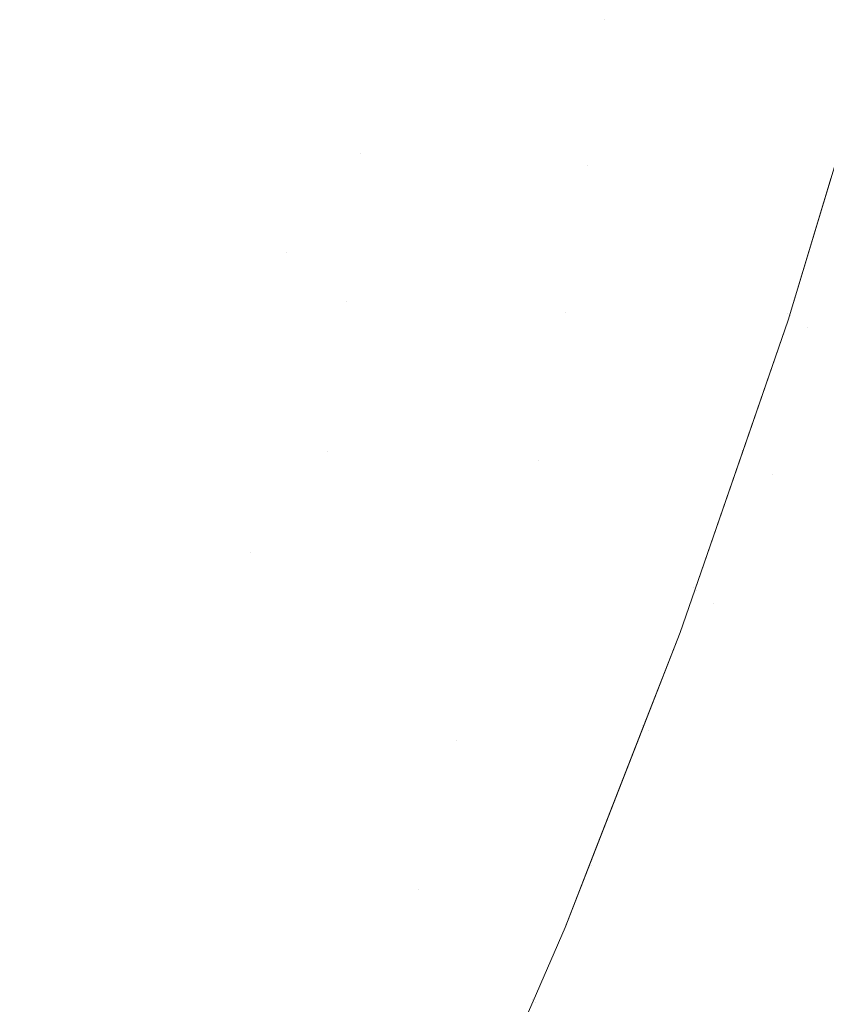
# Model space of a CAD drawing. Header units: centimetres. Extents: x -17.1 to 18.2, y 3.4 to 5.2.
# Tile 239 of 256: x 6.3224 to 6.3462, y 3.7922 to 3.8213. Entities that reach past the tile are written whole.
import ezdxf

# ---------------------------------------------------------------- set-up
doc = ezdxf.new("R2010")
doc.units = ezdxf.units.CM
doc.header["$LTSCALE"] = 2.54
doc.layers.add('Lucido design-1', color=7, linetype='Continuous')

# ---------------------------------------------------------------- blocks, each defined once
blk = doc.blocks.new('Gruppo-4-1')
at = {"color": 7, "linetype": 'Continuous', "lineweight": 9}
blk.add_3dface([(-17.020308, 5.100212, -1872.215514), (-17.020308, 3.500212, -1872.215514), (18.147234, 3.500212, -1872.215514), (18.147234, 5.100212, -1872.215514)], dxfattribs=at)
for points, invisible_edges in [([(18.147234, 5.100212, -1873.015514), (6.24222, 3.601209, -1873.015514), (6.247738, 3.602007, -1873.015514)], 9), ([(6.24222, 3.601209, -1873.015514), (18.147234, 5.100212, -1873.015514), (18.147234, 3.500212, -1873.015514)], 9), ([(18.147234, 5.100212, -1873.015514), (6.247738, 3.602007, -1873.015514), (6.250767, 3.602575, -1873.015514)], 9), ([(6.250767, 3.602575, -1873.015514), (6.253268, 3.603044, -1873.015514), (18.147234, 5.100212, -1873.015514)], 10), ([(18.147234, 5.100212, -1873.015514), (6.253268, 3.603044, -1873.015514), (6.258817, 3.604324, -1873.015514)], 9), ([(18.147234, 5.100212, -1873.015514), (6.258817, 3.604324, -1873.015514), (6.26439, 3.605856, -1873.015514)], 9), ([(18.147234, 5.100212, -1873.015514), (6.26439, 3.605856, -1873.015514), (6.269994, 3.607647, -1873.015514)], 9), ([(18.147234, 5.100212, -1873.015514), (6.269994, 3.607647, -1873.015514), (6.275634, 3.609711, -1873.015514)], 9), ([(18.147234, 5.100212, -1873.015514), (6.275634, 3.609711, -1873.015514), (6.281313, 3.612058, -1873.015514)], 9), ([(18.147234, 5.100212, -1873.015514), (6.281313, 3.612058, -1873.015514), (6.287038, 3.614703, -1873.015514)], 9), ([(18.147234, 5.100212, -1873.015514), (6.287038, 3.614703, -1873.015514), (6.292811, 3.617664, -1873.015514)], 9), ([(18.147234, 5.100212, -1873.015514), (6.292811, 3.617664, -1873.015514), (6.298004, 3.620601, -1873.015514), (6.298635, 3.620958, -1873.015514)], 9), ([(18.147234, 5.100212, -1873.015514), (6.298635, 3.620958, -1873.015514), (6.304513, 3.624607, -1873.015514)], 9), ([(18.147234, 5.100212, -1873.015514), (6.304513, 3.624607, -1873.015514), (6.310445, 3.628633, -1873.015514)], 9), ([(18.147234, 5.100212, -1873.015514), (6.310445, 3.628633, -1873.015514), (6.316431, 3.633061, -1873.015514)], 9), ([(18.147234, 5.100212, -1873.015514), (6.316431, 3.633061, -1873.015514), (6.319508, 3.635537, -1873.015514), (6.322469, 3.637919, -1873.015514)], 9), ([(18.147234, 5.100212, -1873.015514), (6.322469, 3.637919, -1873.015514), (6.328555, 3.643236, -1873.015514)], 9), ([(18.147234, 5.100212, -1873.015514), (6.328555, 3.643236, -1873.015514), (6.334685, 3.649043, -1873.015514)], 9), ([(18.147234, 5.100212, -1873.015514), (6.334685, 3.649043, -1873.015514), (6.340848, 3.655373, -1873.015514)], 9), ([(18.147234, 5.100212, -1873.015514), (6.340848, 3.655373, -1873.015514), (6.347034, 3.662262, -1873.015514)], 9), ([(6.321985, 3.82122, -1872.639533), (6.320831, 3.82217, -1872.637879), (6.323087, 3.828772, -1872.637879), (6.324269, 3.827902, -1872.639533)], 15), ([(6.324269, 3.827902, -1872.639533), (6.325425, 3.827051, -1872.641239), (6.323114, 3.82029, -1872.641239), (6.321985, 3.82122, -1872.639533)], 15), ([(6.324219, 3.81938, -1872.642997), (6.323114, 3.82029, -1872.641239), (6.325425, 3.827051, -1872.641239), (6.326556, 3.826219, -1872.642997)], 15), ([(6.326556, 3.826219, -1872.642997), (6.32766, 3.825406, -1872.644803), (6.325297, 3.818493, -1872.644803), (6.324219, 3.81938, -1872.642997)], 15), ([(6.340039, 3.825542, -1872.66735), (6.340763, 3.825067, -1872.669585), (6.33964, 3.821275, -1872.669585), (6.338923, 3.821773, -1872.66735)], 15), ([(6.326348, 3.817628, -1872.646657), (6.325297, 3.818493, -1872.644803), (6.32766, 3.825406, -1872.644803), (6.328735, 3.824615, -1872.646657)], 15), ([(6.33964, 3.821275, -1872.669585), (6.340763, 3.825067, -1872.669585), (6.342099, 3.824192, -1872.674113), (6.340963, 3.820356, -1872.674113)], 15), ([(6.328735, 3.824615, -1872.646657), (6.329781, 3.823844, -1872.648557), (6.327369, 3.816787, -1872.648557), (6.326348, 3.817628, -1872.646657)], 15), ([(6.334798, 3.824639, -1872.656569), (6.333654, 3.820994, -1872.656569), (6.332735, 3.821671, -1872.654508)], 11), ([(6.33454, 3.820341, -1872.658665), (6.333654, 3.820994, -1872.656569), (6.334798, 3.824639, -1872.656569), (6.335694, 3.824017, -1872.658665)], 15), ([(6.340963, 3.820356, -1872.674113), (6.342099, 3.824192, -1872.674113), (6.343285, 3.823416, -1872.678705), (6.342137, 3.81954, -1872.678705)], 15), ([(6.328362, 3.81597, -1872.6505), (6.327369, 3.816787, -1872.648557), (6.329781, 3.823844, -1872.648557), (6.330797, 3.823097, -1872.6505)], 15), ([(6.335694, 3.824017, -1872.658665), (6.336555, 3.823419, -1872.660793), (6.335392, 3.819714, -1872.660793), (6.33454, 3.820341, -1872.658665)], 15), ([(6.336209, 3.819113, -1872.662952), (6.335392, 3.819714, -1872.660793), (6.336555, 3.823419, -1872.660793), (6.33738, 3.822845, -1872.662952)], 15), ([(6.342137, 3.81954, -1872.678705), (6.343285, 3.823416, -1872.678705), (6.34432, 3.822738, -1872.683339), (6.343162, 3.818828, -1872.683339)], 15), ([(6.330797, 3.823097, -1872.6505), (6.331782, 3.822372, -1872.652484), (6.329324, 3.815178, -1872.652484), (6.328362, 3.81597, -1872.6505)], 15), ([(6.33738, 3.822845, -1872.662952), (6.33817, 3.822296, -1872.665138), (6.336991, 3.818538, -1872.665138), (6.336209, 3.819113, -1872.662952)], 15), ([(6.343162, 3.818828, -1872.683339), (6.34432, 3.822738, -1872.683339), (6.345205, 3.822158, -1872.687998), (6.344039, 3.818218, -1872.687998)], 15), ([(6.330254, 3.814412, -1872.654508), (6.329324, 3.815178, -1872.652484), (6.331782, 3.822372, -1872.652484), (6.332735, 3.821671, -1872.654508)], 15), ([(6.337736, 3.817989, -1872.66735), (6.336991, 3.818538, -1872.665138), (6.33817, 3.822296, -1872.665138), (6.338923, 3.821773, -1872.66735)], 15), ([(6.344039, 3.818218, -1872.687998), (6.345205, 3.822158, -1872.687998), (6.345943, 3.821674, -1872.692664), (6.34477, 3.817711, -1872.692664)], 15), ([(6.338923, 3.821773, -1872.66735), (6.33964, 3.821275, -1872.669585), (6.338446, 3.817467, -1872.669585), (6.337736, 3.817989, -1872.66735)], 15), ([(6.33244, 3.817337, -1872.656569), (6.330254, 3.814412, -1872.654508), (6.332735, 3.821671, -1872.654508)], 11), ([(6.332735, 3.821671, -1872.654508), (6.333654, 3.820994, -1872.656569), (6.33244, 3.817337, -1872.656569)], 11), ([(6.34477, 3.817711, -1872.692664), (6.345943, 3.821674, -1872.692664), (6.346536, 3.821286, -1872.697318), (6.345357, 3.817302, -1872.697318)], 15), ([(6.321985, 3.82122, -1872.639533), (6.323114, 3.82029, -1872.641239), (6.320529, 3.813513, -1872.641239), (6.31943, 3.814522, -1872.639533)], 15), ([(6.339118, 3.816972, -1872.67184), (6.338446, 3.817467, -1872.669585), (6.33964, 3.821275, -1872.669585)], 11), ([(6.33964, 3.821275, -1872.669585), (6.340963, 3.820356, -1872.674113), (6.339118, 3.816972, -1872.67184)], 11), ([(6.345357, 3.817302, -1872.697318), (6.346536, 3.821286, -1872.697318), (6.346989, 3.82099, -1872.701944), (6.345805, 3.816991, -1872.701944)], 15), ([(6.333316, 3.816655, -1872.658665), (6.33244, 3.817337, -1872.656569), (6.333654, 3.820994, -1872.656569), (6.33454, 3.820341, -1872.658665)], 15), ([(6.345805, 3.816991, -1872.701944), (6.346989, 3.82099, -1872.701944), (6.347305, 3.820783, -1872.706529), (6.346118, 3.816774, -1872.706529)], 15), ([(6.345126, 3.812549, -1872.918688), (6.345047, 3.812418, -1872.915514), (6.347526, 3.820629, -1872.915514)], 9), ([(6.347526, 3.820629, -1872.915514), (6.345047, 3.812418, -1872.915514), (6.345047, 3.812418, -1872.715514), (6.346315, 3.816619, -1872.715514)], 10), ([(6.347526, 3.820629, -1872.915514), (6.347581, 3.820602, -1872.918688), (6.345126, 3.812549, -1872.918688)], 11), ([(6.347581, 3.820602, -1872.918688), (6.347677, 3.820539, -1872.921959), (6.34522, 3.81248, -1872.921959), (6.345126, 3.812549, -1872.918688)], 15), ([(6.346118, 3.816774, -1872.706529), (6.347305, 3.820783, -1872.706529), (6.34749, 3.820661, -1872.711056), (6.346302, 3.816646, -1872.711056)], 15), ([(6.33454, 3.820341, -1872.658665), (6.335392, 3.819714, -1872.660793), (6.334158, 3.815999, -1872.660793), (6.333316, 3.816655, -1872.658665)], 15), ([(6.340963, 3.820356, -1872.674113), (6.339755, 3.816503, -1872.674113), (6.339118, 3.816972, -1872.67184)], 11), ([(6.342137, 3.81954, -1872.678705), (6.340916, 3.815648, -1872.678705), (6.339755, 3.816503, -1872.674113), (6.340963, 3.820356, -1872.674113)], 15), ([(6.345383, 3.81236, -1872.925326), (6.34522, 3.81248, -1872.921959), (6.347677, 3.820539, -1872.921959), (6.347844, 3.82043, -1872.925326)], 15), ([(6.347844, 3.82043, -1872.925326), (6.348088, 3.820269, -1872.928788), (6.345623, 3.812184, -1872.928788), (6.345383, 3.81236, -1872.925326)], 15), ([(6.321604, 3.812527, -1872.642997), (6.320529, 3.813513, -1872.641239), (6.323114, 3.82029, -1872.641239), (6.324219, 3.81938, -1872.642997)], 15), ([(6.345945, 3.811947, -1872.932342), (6.345623, 3.812184, -1872.928788), (6.348088, 3.820269, -1872.928788), (6.348417, 3.820054, -1872.932342)], 15), ([(6.348417, 3.820054, -1872.932342), (6.348837, 3.819779, -1872.935985), (6.346357, 3.811644, -1872.935985), (6.345945, 3.811947, -1872.932342)], 15), ([(6.334966, 3.81537, -1872.662952), (6.334158, 3.815999, -1872.660793), (6.335392, 3.819714, -1872.660793), (6.336209, 3.819113, -1872.662952)], 15), ([(6.343162, 3.818828, -1872.683339), (6.341931, 3.814902, -1872.683339), (6.340916, 3.815648, -1872.678705), (6.342137, 3.81954, -1872.678705)], 15), ([(6.324219, 3.81938, -1872.642997), (6.325297, 3.818493, -1872.644803), (6.322654, 3.811564, -1872.644803), (6.321604, 3.812527, -1872.642997)], 15), ([(6.336209, 3.819113, -1872.662952), (6.336991, 3.818538, -1872.665138), (6.335738, 3.814768, -1872.665138), (6.334966, 3.81537, -1872.662952)], 15), ([(6.344039, 3.818218, -1872.687998), (6.342798, 3.814263, -1872.687998), (6.341931, 3.814902, -1872.683339), (6.343162, 3.818828, -1872.683339)], 15), ([(6.323676, 3.810626, -1872.646657), (6.322654, 3.811564, -1872.644803), (6.325297, 3.818493, -1872.644803), (6.326348, 3.817628, -1872.646657)], 15), ([(6.336475, 3.814194, -1872.66735), (6.335738, 3.814768, -1872.665138), (6.336991, 3.818538, -1872.665138), (6.337736, 3.817989, -1872.66735)], 15), ([(6.337736, 3.817989, -1872.66735), (6.338446, 3.817467, -1872.669585), (6.337177, 3.813647, -1872.669585), (6.336475, 3.814194, -1872.66735)], 15), ([(6.34477, 3.817711, -1872.692664), (6.343521, 3.813731, -1872.692664), (6.342798, 3.814263, -1872.687998), (6.344039, 3.818218, -1872.687998)], 15), ([(6.345357, 3.817302, -1872.697318), (6.344102, 3.813303, -1872.697318), (6.343521, 3.813731, -1872.692664), (6.34477, 3.817711, -1872.692664)], 15), ([(6.326348, 3.817628, -1872.646657), (6.327369, 3.816787, -1872.648557), (6.324671, 3.809713, -1872.648557), (6.323676, 3.810626, -1872.646657)], 15), ([(6.337842, 3.813129, -1872.67184), (6.337177, 3.813647, -1872.669585), (6.338446, 3.817467, -1872.669585), (6.339118, 3.816972, -1872.67184)], 15), ([(6.33244, 3.817337, -1872.656569), (6.331152, 3.813672, -1872.656569), (6.330254, 3.814412, -1872.654508)], 11), ([(6.332018, 3.81296, -1872.658665), (6.331152, 3.813672, -1872.656569), (6.33244, 3.817337, -1872.656569), (6.333316, 3.816655, -1872.658665)], 15), ([(6.345805, 3.816991, -1872.701944), (6.344546, 3.812977, -1872.701944), (6.344102, 3.813303, -1872.697318), (6.345357, 3.817302, -1872.697318)], 15), ([(6.339118, 3.816972, -1872.67184), (6.339755, 3.816503, -1872.674113), (6.338471, 3.812639, -1872.674113), (6.337842, 3.813129, -1872.67184)], 15), ([(6.346118, 3.816774, -1872.706529), (6.344855, 3.812749, -1872.706529), (6.344546, 3.812977, -1872.701944), (6.345805, 3.816991, -1872.701944)], 15), ([(6.325637, 3.808827, -1872.6505), (6.324671, 3.809713, -1872.648557), (6.327369, 3.816787, -1872.648557), (6.328362, 3.81597, -1872.6505)], 15), ([(6.333316, 3.816655, -1872.658665), (6.334158, 3.815999, -1872.660793), (6.33285, 3.812275, -1872.660793), (6.332018, 3.81296, -1872.658665)], 15), ([(6.346302, 3.816646, -1872.711056), (6.345037, 3.812615, -1872.711056), (6.344855, 3.812749, -1872.706529), (6.346118, 3.816774, -1872.706529)], 15), ([(6.345037, 3.812615, -1872.711056), (6.346302, 3.816646, -1872.711056), (6.346315, 3.816619, -1872.715514)], 11), ([(6.346315, 3.816619, -1872.715514), (6.345047, 3.812418, -1872.715514), (6.345037, 3.812615, -1872.711056)], 10), ([(6.338471, 3.812639, -1872.674113), (6.339755, 3.816503, -1872.674113), (6.340916, 3.815648, -1872.678705), (6.33962, 3.811745, -1872.678705)], 15), ([(6.328362, 3.81597, -1872.6505), (6.329324, 3.815178, -1872.652484), (6.326573, 3.807968, -1872.652484), (6.325637, 3.808827, -1872.6505)], 15), ([(6.333648, 3.811618, -1872.662952), (6.33285, 3.812275, -1872.660793), (6.334158, 3.815999, -1872.660793), (6.334966, 3.81537, -1872.662952)], 15), ([(6.33962, 3.811745, -1872.678705), (6.340916, 3.815648, -1872.678705), (6.341931, 3.814902, -1872.683339), (6.340622, 3.810964, -1872.683339)], 15), ([(6.334966, 3.81537, -1872.662952), (6.335738, 3.814768, -1872.665138), (6.334411, 3.81099, -1872.665138), (6.333648, 3.811618, -1872.662952)], 15), ([(6.327479, 3.807137, -1872.654508), (6.326573, 3.807968, -1872.652484), (6.329324, 3.815178, -1872.652484), (6.330254, 3.814412, -1872.654508)], 15), ([(6.340622, 3.810964, -1872.683339), (6.341931, 3.814902, -1872.683339), (6.342798, 3.814263, -1872.687998), (6.34148, 3.810296, -1872.687998)], 15), ([(6.335139, 3.81039, -1872.66735), (6.334411, 3.81099, -1872.665138), (6.335738, 3.814768, -1872.665138), (6.336475, 3.814194, -1872.66735)], 15), ([(6.330254, 3.814412, -1872.654508), (6.331152, 3.813672, -1872.656569), (6.328353, 3.806335, -1872.656569), (6.327479, 3.807137, -1872.654508)], 15), ([(6.336475, 3.814194, -1872.66735), (6.337177, 3.813647, -1872.669585), (6.335832, 3.80982, -1872.669585), (6.335139, 3.81039, -1872.66735)], 15), ([(6.34148, 3.810296, -1872.687998), (6.342798, 3.814263, -1872.687998), (6.343521, 3.813731, -1872.692664), (6.342195, 3.809739, -1872.692664)], 15), ([(6.329196, 3.805562, -1872.658665), (6.328353, 3.806335, -1872.656569), (6.331152, 3.813672, -1872.656569), (6.332018, 3.81296, -1872.658665)], 15), ([(6.336489, 3.809279, -1872.67184), (6.335832, 3.80982, -1872.669585), (6.337177, 3.813647, -1872.669585), (6.337842, 3.813129, -1872.67184)], 15), ([(6.342195, 3.809739, -1872.692664), (6.343521, 3.813731, -1872.692664), (6.344102, 3.813303, -1872.697318), (6.34277, 3.809291, -1872.697318)], 15), ([(6.337842, 3.813129, -1872.67184), (6.338471, 3.812639, -1872.674113), (6.337111, 3.808767, -1872.674113), (6.336489, 3.809279, -1872.67184)], 15), ([(6.34277, 3.809291, -1872.697318), (6.344102, 3.813303, -1872.697318), (6.344546, 3.812977, -1872.701944), (6.343208, 3.80895, -1872.701944)], 15), ([(6.331466, 3.808547, -1872.660793), (6.329196, 3.805562, -1872.658665), (6.332018, 3.81296, -1872.658665)], 11), ([(6.332018, 3.81296, -1872.658665), (6.33285, 3.812275, -1872.660793), (6.331466, 3.808547, -1872.660793)], 11), ([(6.343208, 3.80895, -1872.701944), (6.344546, 3.812977, -1872.701944), (6.344855, 3.812749, -1872.706529), (6.343514, 3.808711, -1872.706529)], 15), ([(6.343514, 3.808711, -1872.706529), (6.344855, 3.812749, -1872.706529), (6.345037, 3.812615, -1872.711056), (6.343694, 3.808572, -1872.711056)], 15), ([(6.32019, 3.809104, -1872.642997), (6.321604, 3.812527, -1872.642997), (6.322654, 3.811564, -1872.644803), (6.321223, 3.808103, -1872.644803)], 15), ([(6.337696, 3.808285, -1872.676402), (6.337111, 3.808767, -1872.674113), (6.338471, 3.812639, -1872.674113)], 11), ([(6.338471, 3.812639, -1872.674113), (6.33962, 3.811745, -1872.678705), (6.337696, 3.808285, -1872.676402)], 11), ([(6.345126, 3.812549, -1872.918688), (6.34522, 3.81248, -1872.921959), (6.342449, 3.804372, -1872.921959), (6.342357, 3.804448, -1872.918688)], 15), ([(6.345047, 3.812418, -1872.915514), (6.345126, 3.812549, -1872.918688), (6.342357, 3.804448, -1872.918688)], 11), ([(6.342609, 3.804241, -1872.925326), (6.342449, 3.804372, -1872.921959), (6.34522, 3.81248, -1872.921959), (6.345383, 3.81236, -1872.925326)], 15), ([(6.343694, 3.808572, -1872.711056), (6.345037, 3.812615, -1872.711056), (6.345047, 3.812418, -1872.715514)], 11), ([(6.332254, 3.807862, -1872.662952), (6.331466, 3.808547, -1872.660793), (6.33285, 3.812275, -1872.660793), (6.333648, 3.811618, -1872.662952)], 15), ([(6.345047, 3.812418, -1872.915514), (6.342306, 3.804479, -1872.915514), (6.341864, 3.803199, -1872.715514), (6.343708, 3.808541, -1872.715514)], 10), ([(6.342357, 3.804448, -1872.918688), (6.342306, 3.804479, -1872.915514), (6.345047, 3.812418, -1872.915514)], 9), ([(6.345383, 3.81236, -1872.925326), (6.345623, 3.812184, -1872.928788), (6.342843, 3.804048, -1872.928788), (6.342609, 3.804241, -1872.925326)], 15), ([(6.344592, 3.807872, -1872.932342), (6.342843, 3.804048, -1872.928788), (6.345623, 3.812184, -1872.928788)], 11), ([(6.345047, 3.812418, -1872.715514), (6.343708, 3.808541, -1872.715514), (6.343694, 3.808572, -1872.711056)], 10), ([(6.343708, 3.808541, -1872.715514), (6.345047, 3.812418, -1872.715514), (6.345047, 3.812418, -1872.915514)], 10), ([(6.345623, 3.812184, -1872.928788), (6.345945, 3.811947, -1872.932342), (6.344592, 3.807872, -1872.932342)], 11), ([(6.344592, 3.807872, -1872.932342), (6.345945, 3.811947, -1872.932342), (6.346357, 3.811644, -1872.935985), (6.344999, 3.807555, -1872.935985)], 15), ([(6.333648, 3.811618, -1872.662952), (6.334411, 3.81099, -1872.665138), (6.333007, 3.807207, -1872.665138), (6.332254, 3.807862, -1872.662952)], 15), ([(6.33962, 3.811745, -1872.678705), (6.338245, 3.807833, -1872.678705), (6.337696, 3.808285, -1872.676402)], 11), ([(6.340622, 3.810964, -1872.683339), (6.339236, 3.807017, -1872.683339), (6.338245, 3.807833, -1872.678705), (6.33962, 3.811745, -1872.678705)], 15), ([(6.344999, 3.807555, -1872.935985), (6.346357, 3.811644, -1872.935985), (6.346865, 3.811269, -1872.939711), (6.345501, 3.807164, -1872.939711)], 15), ([(6.321223, 3.808103, -1872.644803), (6.322654, 3.811564, -1872.644803), (6.323676, 3.810626, -1872.646657), (6.322231, 3.807129, -1872.646657)], 15), ([(6.345501, 3.807164, -1872.939711), (6.346865, 3.811269, -1872.939711), (6.347477, 3.810819, -1872.943514), (6.346107, 3.806692, -1872.943514)], 15), ([(6.333726, 3.806582, -1872.66735), (6.333007, 3.807207, -1872.665138), (6.334411, 3.81099, -1872.665138), (6.335139, 3.81039, -1872.66735)], 15), ([(6.34148, 3.810296, -1872.687998), (6.340083, 3.80632, -1872.687998), (6.339236, 3.807017, -1872.683339), (6.340622, 3.810964, -1872.683339)], 15), ([(6.346107, 3.806692, -1872.943514), (6.347477, 3.810819, -1872.943514), (6.348201, 3.810286, -1872.947388), (6.346822, 3.806135, -1872.947388)], 15), ([(6.322231, 3.807129, -1872.646657), (6.323676, 3.810626, -1872.646657), (6.324671, 3.809713, -1872.648557), (6.323211, 3.80618, -1872.648557)], 15), ([(6.335139, 3.81039, -1872.66735), (6.335832, 3.80982, -1872.669585), (6.33441, 3.805988, -1872.669585), (6.333726, 3.806582, -1872.66735)], 15), ([(6.342195, 3.809739, -1872.692664), (6.34079, 3.805738, -1872.692664), (6.340083, 3.80632, -1872.687998), (6.34148, 3.810296, -1872.687998)], 15), ([(6.323211, 3.80618, -1872.648557), (6.324671, 3.809713, -1872.648557), (6.325637, 3.808827, -1872.6505), (6.324162, 3.80526, -1872.6505)], 15), ([(6.335058, 3.805424, -1872.67184), (6.33441, 3.805988, -1872.669585), (6.335832, 3.80982, -1872.669585), (6.336489, 3.809279, -1872.67184)], 15), ([(6.34277, 3.809291, -1872.697318), (6.341357, 3.805271, -1872.697318), (6.34079, 3.805738, -1872.692664), (6.342195, 3.809739, -1872.692664)], 15), ([(6.336489, 3.809279, -1872.67184), (6.337111, 3.808767, -1872.674113), (6.335672, 3.804891, -1872.674113), (6.335058, 3.805424, -1872.67184)], 15), ([(6.343208, 3.80895, -1872.701944), (6.34179, 3.804915, -1872.701944), (6.341357, 3.805271, -1872.697318), (6.34277, 3.809291, -1872.697318)], 15), ([(6.324162, 3.80526, -1872.6505), (6.325637, 3.808827, -1872.6505), (6.326573, 3.807968, -1872.652484), (6.325085, 3.804367, -1872.652484)], 15), ([(6.33625, 3.804388, -1872.676402), (6.335672, 3.804891, -1872.674113), (6.337111, 3.808767, -1872.674113), (6.337696, 3.808285, -1872.676402)], 15), ([(6.343514, 3.808711, -1872.706529), (6.342093, 3.804666, -1872.706529), (6.34179, 3.804915, -1872.701944), (6.343208, 3.80895, -1872.701944)], 15), ([(6.343694, 3.808572, -1872.711056), (6.34227, 3.80452, -1872.711056), (6.342093, 3.804666, -1872.706529), (6.343514, 3.808711, -1872.706529)], 15), ([(6.331466, 3.808547, -1872.660793), (6.330005, 3.804819, -1872.660793), (6.329196, 3.805562, -1872.658665)], 11), ([(6.330782, 3.804107, -1872.662952), (6.330005, 3.804819, -1872.660793), (6.331466, 3.808547, -1872.660793), (6.332254, 3.807862, -1872.662952)], 15), ([(6.343708, 3.808541, -1872.715514), (6.341864, 3.803199, -1872.715514), (6.34227, 3.80452, -1872.711056)], 10), ([(6.34227, 3.80452, -1872.711056), (6.343694, 3.808572, -1872.711056), (6.343708, 3.808541, -1872.715514)], 11), ([(6.337696, 3.808285, -1872.676402), (6.338245, 3.807833, -1872.678705), (6.336792, 3.803917, -1872.678705), (6.33625, 3.804388, -1872.676402)], 15), ([(6.325085, 3.804367, -1872.652484), (6.326573, 3.807968, -1872.652484), (6.327479, 3.807137, -1872.654508), (6.325977, 3.803504, -1872.654508)], 15), ([(6.332254, 3.807862, -1872.662952), (6.333007, 3.807207, -1872.665138), (6.331525, 3.803425, -1872.665138), (6.330782, 3.804107, -1872.662952)], 15), ([(6.336792, 3.803917, -1872.678705), (6.338245, 3.807833, -1872.678705), (6.339236, 3.807017, -1872.683339), (6.33777, 3.803067, -1872.683339)], 15), ([(6.344592, 3.807872, -1872.932342), (6.343157, 3.803789, -1872.932342), (6.342843, 3.804048, -1872.928788)], 11), ([(6.344999, 3.807555, -1872.935985), (6.343559, 3.803458, -1872.935985), (6.343157, 3.803789, -1872.932342), (6.344592, 3.807872, -1872.932342)], 15), ([(6.345501, 3.807164, -1872.939711), (6.344056, 3.803049, -1872.939711), (6.343559, 3.803458, -1872.935985), (6.344999, 3.807555, -1872.935985)], 15), ([(6.323211, 3.80618, -1872.648557), (6.321674, 3.802655, -1872.648557), (6.32071, 3.803639, -1872.646657), (6.322231, 3.807129, -1872.646657)], 15), ([(6.325977, 3.803504, -1872.654508), (6.327479, 3.807137, -1872.654508), (6.328353, 3.806335, -1872.656569), (6.326838, 3.80267, -1872.656569)], 15), ([(6.332234, 3.802775, -1872.66735), (6.331525, 3.803425, -1872.665138), (6.333007, 3.807207, -1872.665138), (6.333726, 3.806582, -1872.66735)], 15), ([(6.33777, 3.803067, -1872.683339), (6.339236, 3.807017, -1872.683339), (6.340083, 3.80632, -1872.687998), (6.338606, 3.802339, -1872.687998)], 15), ([(6.346107, 3.806692, -1872.943514), (6.344654, 3.802557, -1872.943514), (6.344056, 3.803049, -1872.939711), (6.345501, 3.807164, -1872.939711)], 15), ([(6.346822, 3.806135, -1872.947388), (6.345361, 3.801975, -1872.947388), (6.344654, 3.802557, -1872.943514), (6.346107, 3.806692, -1872.943514)], 15), ([(6.333726, 3.806582, -1872.66735), (6.33441, 3.805988, -1872.669585), (6.332908, 3.802156, -1872.669585), (6.332234, 3.802775, -1872.66735)], 15), ([(6.324162, 3.80526, -1872.6505), (6.322611, 3.8017, -1872.6505), (6.321674, 3.802655, -1872.648557), (6.323211, 3.80618, -1872.648557)], 15), ([(6.326838, 3.80267, -1872.656569), (6.328353, 3.806335, -1872.656569), (6.329196, 3.805562, -1872.658665), (6.327668, 3.801867, -1872.658665)], 15), ([(6.338606, 3.802339, -1872.687998), (6.340083, 3.80632, -1872.687998), (6.34079, 3.805738, -1872.692664), (6.339303, 3.801733, -1872.692664)], 15), ([(6.347655, 3.805486, -1872.951323), (6.346184, 3.801298, -1872.951323), (6.345361, 3.801975, -1872.947388), (6.346822, 3.806135, -1872.947388)], 15), ([(6.333548, 3.801569, -1872.67184), (6.332908, 3.802156, -1872.669585), (6.33441, 3.805988, -1872.669585), (6.335058, 3.805424, -1872.67184)], 15), ([(6.327668, 3.801867, -1872.658665), (6.329196, 3.805562, -1872.658665), (6.330005, 3.804819, -1872.660793), (6.328466, 3.801095, -1872.660793)], 15), ([(6.339303, 3.801733, -1872.692664), (6.34079, 3.805738, -1872.692664), (6.341357, 3.805271, -1872.697318), (6.339863, 3.801246, -1872.697318)], 15), ([(6.325085, 3.804367, -1872.652484), (6.323519, 3.800774, -1872.652484), (6.322611, 3.8017, -1872.6505), (6.324162, 3.80526, -1872.6505)], 15), ([(6.335058, 3.805424, -1872.67184), (6.335672, 3.804891, -1872.674113), (6.334153, 3.801014, -1872.674113), (6.333548, 3.801569, -1872.67184)], 15), ([(6.339863, 3.801246, -1872.697318), (6.341357, 3.805271, -1872.697318), (6.34179, 3.804915, -1872.701944), (6.340291, 3.800875, -1872.701944)], 15), ([(6.340291, 3.800875, -1872.701944), (6.34179, 3.804915, -1872.701944), (6.342093, 3.804666, -1872.706529), (6.340589, 3.800615, -1872.706529)], 15), ([(6.329231, 3.800355, -1872.662952), (6.328466, 3.801095, -1872.660793), (6.330005, 3.804819, -1872.660793), (6.330782, 3.804107, -1872.662952)], 15), ([(6.334723, 3.800491, -1872.676402), (6.334153, 3.801014, -1872.674113), (6.335672, 3.804891, -1872.674113), (6.33625, 3.804388, -1872.676402)], 15), ([(6.340589, 3.800615, -1872.706529), (6.342093, 3.804666, -1872.706529), (6.34227, 3.80452, -1872.711056), (6.340765, 3.800463, -1872.711056)], 15), ([(6.325977, 3.803504, -1872.654508), (6.324397, 3.799878, -1872.654508), (6.323519, 3.800774, -1872.652484), (6.325085, 3.804367, -1872.652484)], 15), ([(6.33625, 3.804388, -1872.676402), (6.336792, 3.803917, -1872.678705), (6.335257, 3.8, -1872.678705), (6.334723, 3.800491, -1872.676402)], 15), ([(6.341864, 3.803199, -1872.915514), (6.342357, 3.804448, -1872.918688), (6.33926, 3.796328, -1872.918688)], 11), ([(6.340941, 3.80031, -1872.921959), (6.33926, 3.796328, -1872.918688), (6.342357, 3.804448, -1872.918688)], 11), ([(6.340765, 3.800463, -1872.711056), (6.34227, 3.80452, -1872.711056), (6.341864, 3.803199, -1872.715514)], 11), ([(6.342357, 3.804448, -1872.918688), (6.342449, 3.804372, -1872.921959), (6.340941, 3.80031, -1872.921959)], 11), ([(6.340941, 3.80031, -1872.921959), (6.342449, 3.804372, -1872.921959), (6.342609, 3.804241, -1872.925326), (6.341099, 3.800172, -1872.925326)], 15), ([(6.341864, 3.803199, -1872.915514), (6.342306, 3.804479, -1872.915514), (6.342357, 3.804448, -1872.918688)], 10), ([(6.342306, 3.804479, -1872.915514), (6.341864, 3.803199, -1872.915514), (6.341864, 3.803199, -1872.715514)], 10), ([(6.330782, 3.804107, -1872.662952), (6.331525, 3.803425, -1872.665138), (6.329963, 3.799646, -1872.665138), (6.329231, 3.800355, -1872.662952)], 15), ([(6.341099, 3.800172, -1872.925326), (6.342609, 3.804241, -1872.925326), (6.342843, 3.804048, -1872.928788), (6.34133, 3.799972, -1872.928788)], 15), ([(6.34133, 3.799972, -1872.928788), (6.342843, 3.804048, -1872.928788), (6.343157, 3.803789, -1872.932342), (6.34164, 3.799702, -1872.932342)], 15), ([(6.33777, 3.803067, -1872.683339), (6.336222, 3.799116, -1872.683339), (6.335257, 3.8, -1872.678705), (6.336792, 3.803917, -1872.678705)], 15), ([(6.34164, 3.799702, -1872.932342), (6.343157, 3.803789, -1872.932342), (6.343559, 3.803458, -1872.935985), (6.342037, 3.799357, -1872.935985)], 15), ([(6.326838, 3.80267, -1872.656569), (6.325245, 3.799014, -1872.656569), (6.324397, 3.799878, -1872.654508), (6.325977, 3.803504, -1872.654508)], 15), ([(6.342037, 3.799357, -1872.935985), (6.343559, 3.803458, -1872.935985), (6.344056, 3.803049, -1872.939711), (6.342527, 3.798931, -1872.939711)], 15), ([(6.330662, 3.798971, -1872.66735), (6.329963, 3.799646, -1872.665138), (6.331525, 3.803425, -1872.665138), (6.332234, 3.802775, -1872.66735)], 15), ([(6.33926, 3.796328, -1872.918688), (6.33847, 3.794486, -1872.915514), (6.341864, 3.803199, -1872.915514)], 9), ([(6.339202, 3.796366, -1872.715514), (6.340785, 3.800428, -1872.715514), (6.341864, 3.803199, -1872.915514), (6.33847, 3.794486, -1872.915514)], 10), ([(6.341864, 3.803199, -1872.715514), (6.340785, 3.800428, -1872.715514), (6.340765, 3.800463, -1872.711056)], 10), ([(6.340785, 3.800428, -1872.715514), (6.341864, 3.803199, -1872.715514), (6.341864, 3.803199, -1872.915514)], 10), ([(6.338606, 3.802339, -1872.687998), (6.337047, 3.798359, -1872.687998), (6.336222, 3.799116, -1872.683339), (6.33777, 3.803067, -1872.683339)], 15), ([(6.342527, 3.798931, -1872.939711), (6.344056, 3.803049, -1872.939711), (6.344654, 3.802557, -1872.943514), (6.343117, 3.798417, -1872.943514)], 15), ([(6.320061, 3.799143, -1872.648557), (6.321674, 3.802655, -1872.648557), (6.322611, 3.8017, -1872.6505), (6.320982, 3.798153, -1872.6505)], 15), ([(6.327668, 3.801867, -1872.658665), (6.326062, 3.79818, -1872.658665), (6.325245, 3.799014, -1872.656569), (6.326838, 3.80267, -1872.656569)], 15), ([(6.332234, 3.802775, -1872.66735), (6.332908, 3.802156, -1872.669585), (6.331326, 3.798328, -1872.669585), (6.330662, 3.798971, -1872.66735)], 15), ([(6.339303, 3.801733, -1872.692664), (6.337734, 3.797728, -1872.692664), (6.337047, 3.798359, -1872.687998), (6.338606, 3.802339, -1872.687998)], 15), ([(6.343117, 3.798417, -1872.943514), (6.344654, 3.802557, -1872.943514), (6.345361, 3.801975, -1872.947388), (6.343815, 3.797811, -1872.947388)], 15), ([(6.331956, 3.797718, -1872.67184), (6.331326, 3.798328, -1872.669585), (6.332908, 3.802156, -1872.669585), (6.333548, 3.801569, -1872.67184)], 15), ([(6.320982, 3.798153, -1872.6505), (6.322611, 3.8017, -1872.6505), (6.323519, 3.800774, -1872.652484), (6.321874, 3.797194, -1872.652484)], 15), ([(6.328466, 3.801095, -1872.660793), (6.326847, 3.797379, -1872.660793), (6.326062, 3.79818, -1872.658665), (6.327668, 3.801867, -1872.658665)], 15), ([(6.339863, 3.801246, -1872.697318), (6.338286, 3.797221, -1872.697318), (6.337734, 3.797728, -1872.692664), (6.339303, 3.801733, -1872.692664)], 15), ([(6.343815, 3.797811, -1872.947388), (6.345361, 3.801975, -1872.947388), (6.346184, 3.801298, -1872.951323), (6.344628, 3.797104, -1872.951323)], 15), ([(6.333548, 3.801569, -1872.67184), (6.334153, 3.801014, -1872.674113), (6.332552, 3.797141, -1872.674113), (6.331956, 3.797718, -1872.67184)], 15), ([(6.340291, 3.800875, -1872.701944), (6.338708, 3.796835, -1872.701944), (6.338286, 3.797221, -1872.697318), (6.339863, 3.801246, -1872.697318)], 15), ([(6.344628, 3.797104, -1872.951323), (6.346184, 3.801298, -1872.951323), (6.347131, 3.800518, -1872.955309), (6.345562, 3.796292, -1872.955309)], 15), ([(6.3276, 3.796611, -1872.662952), (6.326847, 3.797379, -1872.660793), (6.328466, 3.801095, -1872.660793), (6.329231, 3.800355, -1872.662952)], 15), ([(6.333114, 3.796598, -1872.676402), (6.332552, 3.797141, -1872.674113), (6.334153, 3.801014, -1872.674113), (6.334723, 3.800491, -1872.676402)], 15), ([(6.340589, 3.800615, -1872.706529), (6.339002, 3.796564, -1872.706529), (6.338708, 3.796835, -1872.701944), (6.340291, 3.800875, -1872.701944)], 15), ([(6.321874, 3.797194, -1872.652484), (6.323519, 3.800774, -1872.652484), (6.324397, 3.799878, -1872.654508), (6.322737, 3.796266, -1872.654508)], 15), ([(6.340765, 3.800463, -1872.711056), (6.339175, 3.796406, -1872.711056), (6.339002, 3.796564, -1872.706529), (6.340589, 3.800615, -1872.706529)], 15), ([(6.329231, 3.800355, -1872.662952), (6.329963, 3.799646, -1872.665138), (6.32832, 3.795877, -1872.665138), (6.3276, 3.796611, -1872.662952)], 15), ([(6.334723, 3.800491, -1872.676402), (6.335257, 3.8, -1872.678705), (6.33364, 3.796088, -1872.678705), (6.333114, 3.796598, -1872.676402)], 15), ([(6.340785, 3.800428, -1872.715514), (6.339202, 3.796366, -1872.715514), (6.339175, 3.796406, -1872.711056), (6.340765, 3.800463, -1872.711056)], 14), ([(6.340941, 3.80031, -1872.921959), (6.339349, 3.796246, -1872.921959), (6.33926, 3.796328, -1872.918688)], 11), ([(6.341099, 3.800172, -1872.925326), (6.339504, 3.796104, -1872.925326), (6.339349, 3.796246, -1872.921959), (6.340941, 3.80031, -1872.921959)], 15), ([(6.345562, 3.796292, -1872.955309), (6.347131, 3.800518, -1872.955309), (6.348208, 3.799631, -1872.959334), (6.346626, 3.795367, -1872.959334)], 15), ([(6.334133, 3.795612, -1872.681018), (6.33364, 3.796088, -1872.678705), (6.335257, 3.8, -1872.678705)], 11), ([(6.335257, 3.8, -1872.678705), (6.336222, 3.799116, -1872.683339), (6.334133, 3.795612, -1872.681018)], 11), ([(6.34133, 3.799972, -1872.928788), (6.339732, 3.795895, -1872.928788), (6.339504, 3.796104, -1872.925326), (6.341099, 3.800172, -1872.925326)], 15), ([(6.34164, 3.799702, -1872.932342), (6.340038, 3.795614, -1872.932342), (6.339732, 3.795895, -1872.928788), (6.34133, 3.799972, -1872.928788)], 15), ([(6.322737, 3.796266, -1872.654508), (6.324397, 3.799878, -1872.654508), (6.325245, 3.799014, -1872.656569), (6.323571, 3.79537, -1872.656569)], 15), ([(6.342037, 3.799357, -1872.935985), (6.34043, 3.795255, -1872.935985), (6.340038, 3.795614, -1872.932342), (6.34164, 3.799702, -1872.932342)], 15), ([(6.329007, 3.795175, -1872.66735), (6.32832, 3.795877, -1872.665138), (6.329963, 3.799646, -1872.665138), (6.330662, 3.798971, -1872.66735)], 15), ([(6.336222, 3.799116, -1872.683339), (6.33459, 3.795169, -1872.683339), (6.334133, 3.795612, -1872.681018)], 11), ([(6.33459, 3.795169, -1872.683339), (6.336222, 3.799116, -1872.683339), (6.337047, 3.798359, -1872.687998), (6.335403, 3.794383, -1872.687998)], 15), ([(6.342527, 3.798931, -1872.939711), (6.340913, 3.794811, -1872.939711), (6.34043, 3.795255, -1872.935985), (6.342037, 3.799357, -1872.935985)], 15), ([(6.323571, 3.79537, -1872.656569), (6.325245, 3.799014, -1872.656569), (6.326062, 3.79818, -1872.658665), (6.324374, 3.794507, -1872.658665)], 15), ([(6.330662, 3.798971, -1872.66735), (6.331326, 3.798328, -1872.669585), (6.329661, 3.794508, -1872.669585), (6.329007, 3.795175, -1872.66735)], 15), ([(6.343117, 3.798417, -1872.943514), (6.341495, 3.794277, -1872.943514), (6.340913, 3.794811, -1872.939711), (6.342527, 3.798931, -1872.939711)], 15), ([(6.330282, 3.793876, -1872.67184), (6.329661, 3.794508, -1872.669585), (6.331326, 3.798328, -1872.669585), (6.331956, 3.797718, -1872.67184)], 15), ([(6.335403, 3.794383, -1872.687998), (6.337047, 3.798359, -1872.687998), (6.337734, 3.797728, -1872.692664), (6.33608, 3.793727, -1872.692664)], 15), ([(6.343815, 3.797811, -1872.947388), (6.342183, 3.793646, -1872.947388), (6.341495, 3.794277, -1872.943514), (6.343117, 3.798417, -1872.943514)], 15), ([(6.324374, 3.794507, -1872.658665), (6.326062, 3.79818, -1872.658665), (6.326847, 3.797379, -1872.660793), (6.325146, 3.793677, -1872.660793)], 15), ([(6.331956, 3.797718, -1872.67184), (6.332552, 3.797141, -1872.674113), (6.330868, 3.793277, -1872.674113), (6.330282, 3.793876, -1872.67184)], 15), ([(6.33608, 3.793727, -1872.692664), (6.337734, 3.797728, -1872.692664), (6.338286, 3.797221, -1872.697318), (6.336624, 3.793201, -1872.697318)], 15), ([(6.344628, 3.797104, -1872.951323), (6.342985, 3.792911, -1872.951323), (6.342183, 3.793646, -1872.947388), (6.343815, 3.797811, -1872.947388)], 15), ([(6.325886, 3.792881, -1872.662952), (6.325146, 3.793677, -1872.660793), (6.326847, 3.797379, -1872.660793), (6.3276, 3.796611, -1872.662952)], 15), ([(6.322737, 3.796266, -1872.654508), (6.320998, 3.792671, -1872.654508), (6.32015, 3.793631, -1872.652484), (6.321874, 3.797194, -1872.652484)], 15), ([(6.331421, 3.792714, -1872.676402), (6.330868, 3.793277, -1872.674113), (6.332552, 3.797141, -1872.674113), (6.333114, 3.796598, -1872.676402)], 15), ([(6.336624, 3.793201, -1872.697318), (6.338286, 3.797221, -1872.697318), (6.338708, 3.796835, -1872.701944), (6.33704, 3.792799, -1872.701944)], 15), ([(6.345562, 3.796292, -1872.955309), (6.343906, 3.792065, -1872.955309), (6.342985, 3.792911, -1872.951323), (6.344628, 3.797104, -1872.951323)], 15), ([(6.33704, 3.792799, -1872.701944), (6.338708, 3.796835, -1872.701944), (6.339002, 3.796564, -1872.706529), (6.33733, 3.792518, -1872.706529)], 15), ([(6.3276, 3.796611, -1872.662952), (6.32832, 3.795877, -1872.665138), (6.326595, 3.79212, -1872.665138), (6.325886, 3.792881, -1872.662952)], 15), ([(6.333114, 3.796598, -1872.676402), (6.33364, 3.796088, -1872.678705), (6.331939, 3.792185, -1872.678705), (6.331421, 3.792714, -1872.676402)], 15), ([(6.33733, 3.792518, -1872.706529), (6.339002, 3.796564, -1872.706529), (6.339175, 3.796406, -1872.711056), (6.3375, 3.792354, -1872.711056)], 15), ([(6.323571, 3.79537, -1872.656569), (6.321816, 3.791744, -1872.656569), (6.320998, 3.792671, -1872.654508), (6.322737, 3.796266, -1872.654508)], 15), ([(6.3375, 3.792354, -1872.711056), (6.339175, 3.796406, -1872.711056), (6.33847, 3.794486, -1872.715514)], 11), ([(6.337583, 3.792273, -1872.918688), (6.33926, 3.796328, -1872.918688), (6.339349, 3.796246, -1872.921959), (6.337671, 3.792188, -1872.921959)], 15), ([(6.33847, 3.794486, -1872.915514), (6.33926, 3.796328, -1872.918688), (6.337583, 3.792273, -1872.918688)], 11), ([(6.337671, 3.792188, -1872.921959), (6.339349, 3.796246, -1872.921959), (6.339504, 3.796104, -1872.925326), (6.337824, 3.79204, -1872.925326)], 15), ([(6.339175, 3.796406, -1872.711056), (6.339202, 3.796366, -1872.715514), (6.33847, 3.794486, -1872.715514)], 9), ([(6.33847, 3.794486, -1872.915514), (6.33847, 3.794486, -1872.715514), (6.339202, 3.796366, -1872.715514)], 9), ([(6.346626, 3.795367, -1872.959334), (6.344955, 3.791103, -1872.959334), (6.343906, 3.792065, -1872.955309), (6.345562, 3.796292, -1872.955309)], 15), ([(6.332424, 3.791691, -1872.681018), (6.331939, 3.792185, -1872.678705), (6.33364, 3.796088, -1872.678705), (6.334133, 3.795612, -1872.681018)], 15), ([(6.337824, 3.79204, -1872.925326), (6.339504, 3.796104, -1872.925326), (6.339732, 3.795895, -1872.928788), (6.338049, 3.791822, -1872.928788)], 15), ([(6.338049, 3.791822, -1872.928788), (6.339732, 3.795895, -1872.928788), (6.340038, 3.795614, -1872.932342), (6.338351, 3.79153, -1872.932342)], 15), ([(6.32727, 3.791394, -1872.66735), (6.326595, 3.79212, -1872.665138), (6.32832, 3.795877, -1872.665138), (6.329007, 3.795175, -1872.66735)], 15), ([(6.334133, 3.795612, -1872.681018), (6.33459, 3.795169, -1872.683339), (6.332874, 3.791231, -1872.683339), (6.332424, 3.791691, -1872.681018)], 15), ([(6.338351, 3.79153, -1872.932342), (6.340038, 3.795614, -1872.932342), (6.34043, 3.795255, -1872.935985), (6.338736, 3.791157, -1872.935985)], 15), ([(6.324374, 3.794507, -1872.658665), (6.322605, 3.790851, -1872.658665), (6.321816, 3.791744, -1872.656569), (6.323571, 3.79537, -1872.656569)], 15), ([(6.347825, 3.794324, -1872.963384), (6.346138, 3.790018, -1872.963384), (6.344955, 3.791103, -1872.959334), (6.346626, 3.795367, -1872.959334)], 15), ([(6.329007, 3.795175, -1872.66735), (6.329661, 3.794508, -1872.669585), (6.327913, 3.790702, -1872.669585), (6.32727, 3.791394, -1872.66735)], 15), ([(6.335403, 3.794383, -1872.687998), (6.333674, 3.790415, -1872.687998), (6.332874, 3.791231, -1872.683339), (6.33459, 3.795169, -1872.683339)], 15), ([(6.338736, 3.791157, -1872.935985), (6.34043, 3.795255, -1872.935985), (6.340913, 3.794811, -1872.939711), (6.339212, 3.790697, -1872.939711)], 15), ([(6.339212, 3.790697, -1872.939711), (6.340913, 3.794811, -1872.939711), (6.341495, 3.794277, -1872.943514), (6.339786, 3.790142, -1872.943514)], 15), ([(6.325146, 3.793677, -1872.660793), (6.323363, 3.789992, -1872.660793), (6.322605, 3.790851, -1872.658665), (6.324374, 3.794507, -1872.658665)], 15), ([(6.328523, 3.790047, -1872.67184), (6.327913, 3.790702, -1872.669585), (6.329661, 3.794508, -1872.669585), (6.330282, 3.793876, -1872.67184)], 15), ([(6.33847, 3.794486, -1872.715514), (6.337524, 3.792314, -1872.715514), (6.3375, 3.792354, -1872.711056)], 10), ([(6.337583, 3.792273, -1872.918688), (6.337524, 3.792314, -1872.915514), (6.33847, 3.794486, -1872.915514)], 9), ([(6.337524, 3.792314, -1872.715514), (6.33847, 3.794486, -1872.715514), (6.33847, 3.794486, -1872.915514), (6.337524, 3.792314, -1872.915514)], 10), ([(6.33608, 3.793727, -1872.692664), (6.33434, 3.789736, -1872.692664), (6.333674, 3.790415, -1872.687998), (6.335403, 3.794383, -1872.687998)], 15), ([(6.339786, 3.790142, -1872.943514), (6.341495, 3.794277, -1872.943514), (6.342183, 3.793646, -1872.947388), (6.340464, 3.789486, -1872.947388)], 15), ([(6.346781, 3.789427, -1872.965413), (6.346138, 3.790018, -1872.963384), (6.347825, 3.794324, -1872.963384), (6.348478, 3.793757, -1872.965413)], 15), ([(6.330282, 3.793876, -1872.67184), (6.330868, 3.793277, -1872.674113), (6.3291, 3.789427, -1872.674113), (6.328523, 3.790047, -1872.67184)], 15), ([(6.32409, 3.789169, -1872.662952), (6.323363, 3.789992, -1872.660793), (6.325146, 3.793677, -1872.660793), (6.325886, 3.792881, -1872.662952)], 15), ([(6.336624, 3.793201, -1872.697318), (6.334876, 3.789189, -1872.697318), (6.33434, 3.789736, -1872.692664), (6.33608, 3.793727, -1872.692664)], 15), ([(6.340464, 3.789486, -1872.947388), (6.342183, 3.793646, -1872.947388), (6.342985, 3.792911, -1872.951323), (6.341253, 3.788722, -1872.951323)], 15), ([(6.329643, 3.788843, -1872.676402), (6.3291, 3.789427, -1872.674113), (6.330868, 3.793277, -1872.674113), (6.331421, 3.792714, -1872.676402)], 15), ([(6.33704, 3.792799, -1872.701944), (6.335285, 3.788772, -1872.701944), (6.334876, 3.789189, -1872.697318), (6.336624, 3.793201, -1872.697318)], 15), ([(6.325886, 3.792881, -1872.662952), (6.326595, 3.79212, -1872.665138), (6.324785, 3.788381, -1872.665138), (6.32409, 3.789169, -1872.662952)], 15), ([(6.331421, 3.792714, -1872.676402), (6.331939, 3.792185, -1872.678705), (6.330153, 3.788295, -1872.678705), (6.329643, 3.788843, -1872.676402)], 15), ([(6.33733, 3.792518, -1872.706529), (6.33557, 3.788481, -1872.706529), (6.335285, 3.788772, -1872.701944), (6.33704, 3.792799, -1872.701944)], 15), ([(6.341253, 3.788722, -1872.951323), (6.342985, 3.792911, -1872.951323), (6.343906, 3.792065, -1872.955309), (6.342161, 3.787844, -1872.955309)], 15), ([(6.3375, 3.792354, -1872.711056), (6.335738, 3.78831, -1872.711056), (6.33557, 3.788481, -1872.706529), (6.33733, 3.792518, -1872.706529)], 15), ([(6.337583, 3.792273, -1872.918688), (6.33582, 3.788226, -1872.918688), (6.3349, 3.786286, -1872.915514), (6.337524, 3.792314, -1872.915514)], 11), ([(6.335763, 3.788268, -1872.715514), (6.337524, 3.792314, -1872.715514), (6.337524, 3.792314, -1872.915514), (6.3349, 3.786286, -1872.915514)], 10), ([(6.337524, 3.792314, -1872.715514), (6.335763, 3.788268, -1872.715514), (6.335738, 3.78831, -1872.711056), (6.3375, 3.792354, -1872.711056)], 14), ([(6.337671, 3.792188, -1872.921959), (6.335906, 3.788138, -1872.921959), (6.33582, 3.788226, -1872.918688), (6.337583, 3.792273, -1872.918688)], 15)]:
    blk.add_3dface(points, dxfattribs=dict(at, invisible_edges=invisible_edges))
blk = doc.blocks.new('Gruppo-5-1')
at = {"color": 7}
blk.add_blockref('Gruppo-4-1', (0, 0), dxfattribs=at)

msp = doc.modelspace()

# ---------------------------------------------------------------- block references
at = {"layer": 'Lucido design-1', "color": 7}
msp.add_blockref('Gruppo-5-1', (0, 0), dxfattribs=at)

doc.saveas('drawing.dxf')
